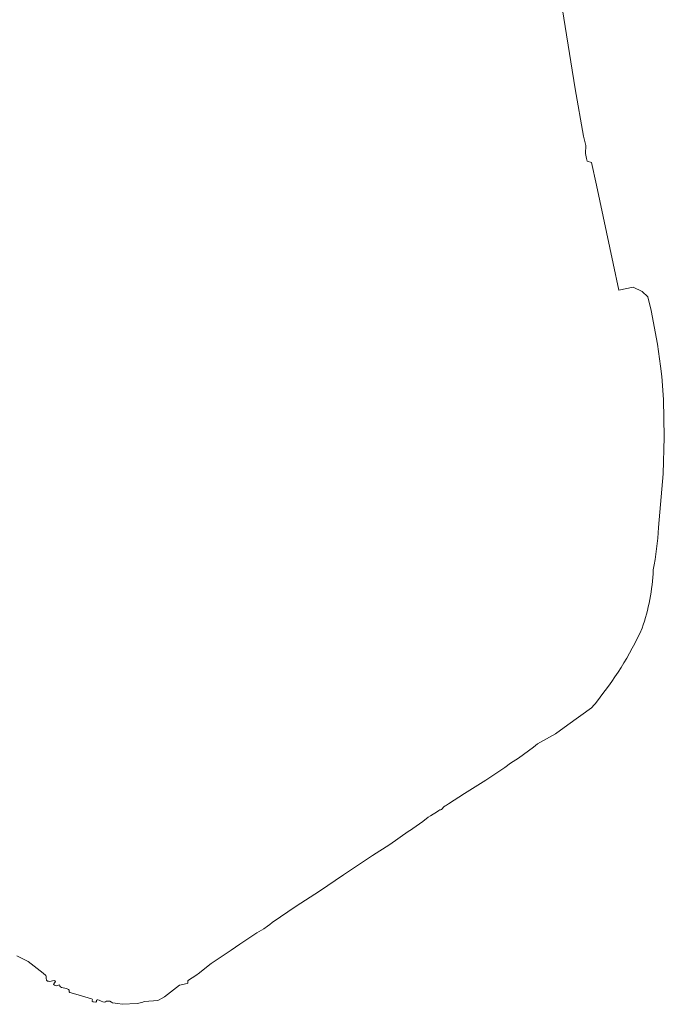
# Model space of a CAD drawing. Header units: metres. Extents: x 89394 to 92106, y 463550 to 466167.
# Tile 2 of 112: x 90081 to 90361, y 463550 to 463978. Entities that reach past the tile are written whole.
import ezdxf

# ---------------------------------------------------------------- set-up
doc = ezdxf.new("R2010")
doc.units = ezdxf.units.M
doc.layers.add('B-PV-OG-WATER-GV', color=130, linetype='Continuous', lineweight=18)

msp = doc.modelspace()

# ---------------------------------------------------------------- linework, layer by layer
at = {"layer": 'B-PV-OG-WATER-GV', "flags": 128}
for points in [[(90358.561, 463757.269), (90360.468, 463780.586), (90361.029, 463796.539), (90360.692, 463812.901), (90360.019, 463822.992), (90359.412, 463827.467), (90358.113, 463837.036), (90355.309, 463851.626), (90353.851, 463857.625), (90351.37, 463860.005), (90347.461, 463861.774), (90341.303, 463860.483), (90338.803, 463872.151), (90331.528, 463906.213), (90329.403, 463916.1), (90327.467, 463916.687), (90327.227, 463917.779), (90326.903, 463919.248), (90326.732, 463920.027), (90326.98, 463923.42), (90325.936, 463927.511), (90322.29, 463948.046), (90315.479, 463990.75)], [(90079.535, 463570.876), (90083.088, 463569.135), (90084.488, 463568.481), (90091.048, 463563.382), (90092.17, 463562.378), (90092.346, 463561.99), (90092.361, 463561.159), (90092.463, 463560.362), (90092.728, 463560.05), (90092.965, 463559.906), (90093.378, 463559.872), (90093.952, 463559.784), (90094.457, 463559.868), (90095.01, 463560.03), (90095.851, 463560.17), (90096.13, 463560.022), (90096.312, 463559.717), (90096.248, 463559.432), (90095.891, 463559.129), (90095.607, 463558.695), (90095.542, 463558.41), (90095.934, 463558.129), (90096.333, 463557.93), (90096.828, 463557.89), (90097.251, 463557.98), (90097.635, 463558.115), (90098.058, 463558.205), (90098.251, 463558.024), (90098.306, 463557.687), (90098.575, 463557.416), (90099.008, 463557.132), (90101.167, 463556.624), (90102.051, 463556.262), (90102.272, 463555.912), (90102.324, 463555.534), (90102.383, 463555.239), (90102.655, 463555.009), (90106.221, 463553.931), (90112.052, 463552.129), (90112.375, 463552.02), (90112.476, 463551.721), (90112.325, 463551.401), (90112.346, 463551.15), (90112.821, 463550.863), (90113.976, 463550.769), (90114.199, 463550.958), (90114.164, 463551.044), (90114.204, 463551.539), (90114.472, 463551.766), (90114.846, 463551.777), (90115.334, 463551.655), (90116.17, 463551.213), (90116.889, 463550.864), (90117.59, 463550.807), (90118.057, 463550.936), (90118.62, 463551.222), (90119.411, 463551.241), (90119.943, 463551.156), (90120.779, 463550.715), (90121.127, 463550.396), (90123.435, 463550.084), (90125.363, 463549.803), (90131.908, 463550.143), (90133.858, 463550.649), (90135.139, 463551.084), (90140.897, 463551.447), (90141.457, 463551.692), (90142.421, 463552.319), (90143.766, 463553.04), (90150.322, 463558.112), (90151.005, 463558.347), (90152.939, 463558.647), (90153.664, 463558.879), (90153.887, 463559.068), (90153.904, 463559.274), (90153.886, 463559.566), (90153.923, 463560.02), (90154.2, 463560.371), (90157.392, 463562.354), (90159.021, 463563.508), (90160.537, 463564.796), (90164.113, 463567.584), (90172.729, 463573.401), (90176.523, 463576.004), (90183.923, 463580.844), (90185.874, 463582.108), (90186.904, 463582.648), (90188.561, 463583.804), (90189.556, 463584.564), (90190.516, 463585.435), (90200.974, 463592.481), (90211.171, 463599.053), (90221.593, 463606.1), (90234.222, 463614.481), (90241.733, 463619.357), (90249.726, 463625.034), (90250.058, 463625.287), (90250.278, 463625.322), (90251.751, 463626.334), (90256.097, 463629.407), (90258.383, 463631.181), (90259.34, 463631.868), (90262.504, 463633.67), (90263.021, 463634.178), (90263.463, 463634.43), (90263.829, 463634.464), (90264.16, 463634.607), (90264.455, 463634.898), (90265.047, 463635.588), (90265.526, 463635.95), (90265.93, 463636.129), (90267.219, 463636.996), (90274.177, 463641.511), (90283.38, 463647.324), (90291.774, 463652.777), (90294.207, 463654.696), (90297.631, 463656.899), (90304.225, 463661.673), (90305.922, 463663.122), (90313.721, 463667.519), (90319.136, 463671.352), (90329.377, 463678.766)]]:
    msp.add_lwpolyline(points, dxfattribs=at)
at = {"layer": 'B-PV-OG-WATER-GV'}
for points in [[(90356.257, 463738.784, 0.0298634), (90358.561, 463757.269)], [(90351.375, 463713.393, 0.0698986), (90356.257, 463738.784)], [(90330.912, 463680.601, 0.0654324), (90351.375, 463713.393)], [(90329.377, 463678.766, 0.0041216), (90330.912, 463680.601)]]:
    msp.add_lwpolyline(points, format="xyb", dxfattribs=at)

doc.saveas('drawing.dxf')
